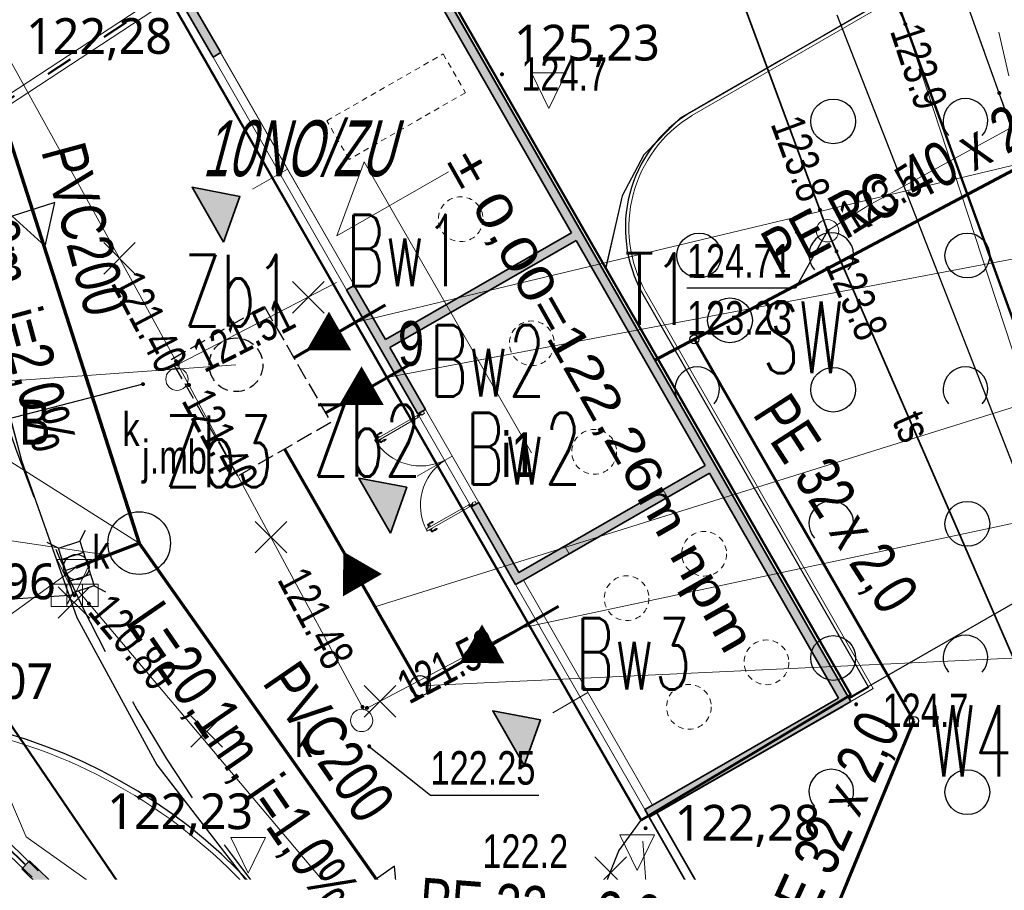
# Model space of a CAD drawing. Header units: millimetres. Extents: x 7464056 to 7464277, y 5957530 to 5957827.
# Tile 6 of 22: x 7464161 to 7464183, y 5957565 to 5957585. Entities that reach past the tile are written whole.
import ezdxf
from ezdxf.enums import TextEntityAlignment as Align

# ---------------------------------------------------------------- set-up
doc = ezdxf.new("R2010")
doc.units = ezdxf.units.MM
doc.header["$MEASUREMENT"] = 0
for name, pattern in [('1.0_0.5', [1.5, 1, -0.5]), ('1.5_0.5', [2, 1.5, -0.5]), ('219-500', [0]), ('ACAD_ISO03W100', [30, 12, -18]), ('egug-500', [1, 0.5, -0.5]), ('KRESKOWA', [19.05, 12.7, -6.35]), ('otda_500', [1, 0.5, -0.5])]:
    doc.linetypes.add(name, pattern=pattern)
doc.layers.get('0').update_dxf_attribs({"color": 2, "linetype": 'CONTINUOUS', "lineweight": 0, "plot": 0})
for name, color, linetype in [('000 Inne (niezydentyfikowane)', 7, 'CONTINUOUS'), ('203-punkt graniczny', 7, 'CONTINUOUS'), ('210-oznaczenie konturu użytku gruntowego', 7, 'CONTINUOUS'), ('218-kontur użytku gruntowego', 7, 'CONTINUOUS'), ('312-budynek ewidencyjny', 7, 'CONTINUOUS'), ('312-oznaczenie budynku ewidencyjnego', 7, 'CONTINUOUS'), ('312-oznaczenie budynku ewidencyjnego-Atr117', 7, 'CONTINUOUS'), ('jezdnia', 7, 'CONTINUOUS'), ('jezdnia-Atr17', 7, 'CONTINUOUS'), ('komora podziemna', 7, 'CONTINUOUS'), ('kratka ściekowa', 7, 'CONTINUOUS'), ('kratka ściekowa-Atr17', 7, 'CONTINUOUS'), ('krawężnik', 7, 'CONTINUOUS'), ('obudowa ochronna przewodu', 7, 'CONTINUOUS'), ('pikieta naturalna', 7, 'CONTINUOUS'), ('pikieta naturalna-Atr2', 7, 'CONTINUOUS'), ('pikieta sztuczna', 7, 'CONTINUOUS'), ('pikieta sztuczna-Atr2', 7, 'CONTINUOUS'), ('przewód elektroenergetyczny podziemny', 7, 'CONTINUOUS'), ('przewód kanalizacyjny', 7, 'CONTINUOUS'), ('przewód telekomunikacyjny podziemny', 7, 'CONTINUOUS'), ('przewód telekomunikacyjny podziemny-Atr1', 7, 'CONTINUOUS'), ('rzedna', 7, 'CONTINUOUS'), ('rzedna-Atr2', 7, 'CONTINUOUS'), ('rzedna-Atr3', 7, 'CONTINUOUS'), ('studnia kanalizacyjna', 7, 'CONTINUOUS'), ('studnia kanalizacyjna-Atr17', 7, 'CONTINUOUS'), ('wiata', 7, 'CONTINUOUS'), ('zadrzewienie  zakrzewienie', 7, 'CONTINUOUS')]:
    doc.layers.add(name, color=color, linetype=linetype)
for name, color, linetype, lineweight in [('219-działka ewidencyjna', 3, 'CONTINUOUS', 30), ('__ OGRODZENIE', 14, 'FENCELINE1', 30), ('__A-BUDYNEK', 7, 'CONTINUOUS', 35), ('__A-krawężnik', 7, 'CONTINUOUS', 30), ('__A-opisy', 7, 'CONTINUOUS', 20), ('__A-rozbiórki', 1, 'CONTINUOUS', 25), ('__A-rzędne projektowane', 7, 'CONTINUOUS', 15), ('A-przerywana', 4, 'KRESKOWA', 5), ('A-stolarka', 5, 'CONTINUOUS', 15), ('A-ściany projektowane', 5, 'CONTINUOUS', 35), ('E-kable elektryczne', 1, 'ACAD_ISO03W100', 40), ('E-złacza i rozdzielnice', 1, 'CONTINUOUS', 13), ('Krzyżyk', 10, 'CONTINUOUS', 5), ('S-drenaż-opis', 124, 'CONTINUOUS', 20), ('S-kan-deszcz', 94, 'CONTINUOUS', 70), ('S-kan-deszcz-opis', 94, 'CONTINUOUS', 20), ('S-kan-sanit', 34, 'CONTINUOUS', 70), ('S-kan-sanit-opis', 34, 'CONTINUOUS', 20), ('S-woda', 5, 'CONTINUOUS', 60), ('S-woda-opis', 5, 'CONTINUOUS', 20)]:
    doc.layers.add(name, color=color, linetype=linetype, lineweight=lineweight)
doc.styles.add('arial', font='arial.ttf')
doc.styles.add('GENERATED_STYLE_1', font='arial.ttf')
doc.styles.add('SANIT', font='romans.shx', dxfattribs={"width": 0.7})
doc.styles.get("Standard").update_dxf_attribs({"font": 'Working1250', "width": 0.75})
doc.styles.add('trebuchet', font='trebuc.ttf')
doc.linetypes.add('FENCELINE1', pattern='A,0.25,-0.1,[133,ltypeshp.shx,S=0.1,R=0,X=-0.1,Y=0],-0.1,1', length=1.45)

# ---------------------------------------------------------------- blocks, each defined once
blk = doc.blocks.new('203')
at = {"linetype": 'Continuous', "lineweight": 0}
h = blk.add_hatch(color=0, dxfattribs=at)
edge = h.paths.add_edge_path()
edge.add_arc((0, 0), 0.045, 0, 360)
blk = doc.blocks.new('PW01')
at = {"linetype": 'Continuous', "lineweight": 13}
h = blk.add_hatch(color=0, dxfattribs=at)
edge = h.paths.add_edge_path()
edge.add_arc((0, 0), 0.045, 0, 360)
blk = doc.blocks.new('OTZK1')
at = {"color": 0, "linetype": 'Continuous'}
blk.add_circle((0, 0), 0.5, dxfattribs=at)
blk = doc.blocks.new('OTZK2')
at = {"color": 0, "linetype": 'Continuous'}
blk.add_arc((0, 0), 0.5, 318.85, 221.162, dxfattribs=at)
blk = doc.blocks.new('US15')
at = {"color": 0, "linetype": 'Continuous', "lineweight": 13}
blk.add_circle((0, 0), 0.25, dxfattribs=at)
blk = doc.blocks.new('US05')
at = {"color": 0, "linetype": 'Continuous', "lineweight": 13}
for p, q in [((-0.525, -0.25), (-0.525, 0.25)), ((-0.525, 0.25), (-0.175, 0.25)), ((-0.175, -0.25), (-0.175, 0.25)), ((-0.175, 0.25), (0.175, 0.25)), ((0.175, -0.25), (0.175, 0.25)), ((0.175, 0.25), (0.525, 0.25)), ((0.525, -0.25), (0.525, 0.25)), ((-0.525, -0.25), (-0.175, -0.25)), ((-0.175, -0.25), (0.175, -0.25)), ((0.175, -0.25), (0.525, -0.25))]:
    blk.add_line(p, q, dxfattribs=at)
blk = doc.blocks.new('G$C26649949')
at = {"layer": 'A-przerywana', "color": 7}
blk.add_lwpolyline([(610, 562.5), (710, 562.5), (710, 262.5), (610, 262.5)], close=True, dxfattribs=at)
for centre in [(1870, 512.5), (2150, 512.5), (950, 412.5), (1270, 412.5), (1550, 412.5), (1870, 312.5), (2150, 312.5)]:
    blk.add_circle(centre, 50, dxfattribs=at)
at = {"layer": 'A-stolarka', "color": 7, "ltscale": 2}
for p, q in [((660, 132.5), (660, 42)), ((1400, 132.5), (1400, 42)), ((2010, 132.5), (2010, 42))]:
    blk.add_line(p, q, dxfattribs=at)
at = {"layer": 'A-stolarka', "color": 7}
for p, q in [((1276.6, 11.5), (1277.1, 19)), ((1280.9, 8), (1276.6, 8)), ((1280.9, 10.5), (1279.1, 10.5)), ((1280.9, 6.2), (1280.9, 12.2)), ((1282.2, 12.6), (1281.3, 12.6)), ((1282.2, 5.9), (1281.3, 5.9)), ((1287.6, 12.6), (1288.5, 12.6)), ((1287.6, 5.9), (1288.5, 5.9)), ((1288.8, 6.2), (1288.8, 12.2)), ((1288.8, 10.5), (1290.6, 10.5)), ((1288.8, 8), (1293.2, 8)), ((1293.2, 11.5), (1292.7, 19)), ((1506.8, 11.5), (1507.3, 19)), ((1511.2, 8), (1506.8, 8)), ((1511.2, 10.5), (1509.4, 10.5)), ((1511.2, 6.2), (1511.2, 12.2)), ((1512.4, 12.6), (1511.5, 12.6)), ((1512.4, 5.9), (1511.5, 5.9)), ((1517.8, 12.6), (1518.7, 12.6)), ((1517.8, 5.9), (1518.7, 5.9)), ((1519.1, 6.2), (1519.1, 12.2)), ((1519.1, 10.5), (1520.9, 10.5)), ((1519.1, 8), (1523.4, 8)), ((1523.4, 11.5), (1522.9, 19))]:
    blk.add_line(p, q, dxfattribs=at)
for points in [[(1282.4, 114.5), (1280, 114.5), (1280, 126.7), (1286.2, 126.7, -0.414214), (1286.6, 126.3), (1286.6, 119), (1284.4, 119), (1284.4, 118.5), (1285.2, 118.5), (1285.2, 118.1), (1282.4, 118.1), (1282.4, 114.5)], [(1286.1, 110.4), (1287.2, 110.4, -0.414214), (1287.6, 110), (1287.6, 1.8, -0.414214), (1287.2, 1.4), (1283.6, 1.4), (1283.6, 0), (1282.6, 0, -0.414214), (1282.2, 0.4), (1282.2, 111.4, -0.414214), (1282.5, 111.8), (1283.4, 111.8)], [(1513.9, 110.4), (1512.8, 110.4, 0.414214), (1512.4, 110), (1512.4, 1.8, 0.414214), (1512.8, 1.4), (1516.4, 1.4), (1516.4, 0), (1517.4, 0, 0.414214), (1517.8, 0.4), (1517.8, 111.4, 0.414214), (1517.5, 111.8), (1516.6, 111.8)], [(1517.6, 114.5), (1520, 114.5), (1520, 126.7), (1513.8, 126.7, 0.414214), (1513.4, 126.3), (1513.4, 119), (1515.6, 119), (1515.6, 118.5), (1514.8, 118.5), (1514.8, 118.1), (1517.6, 118.1), (1517.6, 114.5)]]:
    blk.add_lwpolyline(points, format="xyb", dxfattribs=at)
for points in [[(1283.2, 112.8, -5.30393), (1283.4, 113.3), (1283.4, 110.6, 0.414214), (1284, 110), (1286.1, 110), (1286.1, 110.4), (1284, 110.4, -0.414214), (1283.7, 110.6), (1283.7, 113.3, 4.433589), (1283.3, 112.4)], [(1282.4, 114.8), (1284.6, 114.8, 1.297393), (1284.8, 115.1), (1284.8, 118.1), (1285.2, 118.1), (1285.2, 114.5), (1282.4, 114.5)], [(1516.8, 112.8, 5.30393), (1516.6, 113.3), (1516.6, 110.6, -0.414214), (1516, 110), (1513.9, 110), (1513.9, 110.4), (1516, 110.4, 0.414214), (1516.3, 110.6), (1516.3, 113.3, -4.433589), (1516.7, 112.4)], [(1517.6, 114.8), (1515.4, 114.8, -1.297393), (1515.2, 115.1), (1515.2, 118.1), (1514.8, 118.1), (1514.8, 114.5), (1517.6, 114.5)]]:
    blk.add_lwpolyline(points, format="xyb", close=True, dxfattribs=at)
for points in [[(1283.7, 117.7), (1283.7, 115.1), (1284.1, 115.1), (1284.1, 118.1), (1282.8, 118.1), (1282.8, 115.1), (1283.4, 115.1), (1283.4, 117.7)], [(1283.7, 114.8), (1283.7, 117.7), (1283.4, 117.7), (1283.4, 114.8)], [(1283.4, 114.5), (1283.4, 114.1)], [(1283.7, 113.3), (1283.7, 114.5)], [(1516.3, 117.7), (1516.3, 115.1), (1515.9, 115.1), (1515.9, 118.1), (1517.2, 118.1), (1517.2, 115.1), (1516.6, 115.1), (1516.6, 117.7)], [(1516.3, 114.8), (1516.3, 117.7), (1516.6, 117.7), (1516.6, 114.8)], [(1516.3, 113.3), (1516.3, 114.5)], [(1516.6, 114.5), (1516.6, 114.1)]]:
    blk.add_lwpolyline(points, dxfattribs=at)
for centre in [(1282.6, 113.3), (1517.4, 113.3)]:
    blk.add_circle(centre, 0.78, dxfattribs=at)
for centre, radius, start, end in [((1279.5, 120.6), 120.7, 271.9601, 357.0808), ((1520.5, 120.6), 120.7, 182.9192, 268.0399), ((1293.9, 21.7), 0.888, 18.9246, 90), ((1506.1, 21.7), 0.888, 90, 161.0754), ((1288.5, 12.2), 0.36, 0, 90), ((1288.5, 6.2), 0.36, 270, 0), ((1290.6, 9.3), 1.2, 58.6119, 90), ((1291.9, 11.4), 1.26, 238.6119, 5.465), ((1293.2, 9.2), 1.26, 270, 0), ((1506.8, 9.2), 1.26, 180, 270), ((1508.1, 11.4), 1.26, 174.535, 301.3881), ((1509.4, 9.3), 1.2, 90, 121.3881), ((1511.5, 12.2), 0.36, 90, 180), ((1511.5, 6.2), 0.36, 180, 270)]:
    blk.add_arc(centre, radius, start, end, dxfattribs=at)
for centre, major_axis, ratio, start_param, end_param in [((1275.8, 21.7), (0.628, -0.628), 1, 2.356194, 3.596693), ((1293.9, 19), (0, -3.6), 0.347016, 3.132997, 4.712389), ((1524.2, 19), (0, -3.6), 0.347016, 3.132997, 4.712389), ((1276.6, 9.2), (0.891, -0.891), 1, 3.926991, 5.497787), ((1277.8, 11.4), (-0.891, -0.891), 1, 5.402404, 7.61641), ((1279.1, 9.3), (-0.849, -0.849), 1, 3.926991, 4.474817), ((1281.3, 12.2), (-0.255, -0.255), 1, 3.926991, 5.497787), ((1281.3, 6.2), (0.255, -0.255), 1, 3.926991, 5.497787)]:
    blk.add_ellipse(centre, major_axis=major_axis, ratio=ratio, start_param=start_param, end_param=end_param, dxfattribs=at)
at = {"layer": 'A-stolarka', "color": 7, "extrusion": (0, 0, -1)}
for centre, major_axis, ratio, start_param, end_param in [((1275.8, 19), (0, -3.6), 0.347016, 3.132997, 4.712389), ((1506.1, 19), (0, -3.6), 0.347016, 3.132997, 4.712389), ((1524.2, 21.7), (-0.628, -0.628), 1, 2.356194, 3.596693), ((1518.7, 12.2), (0.255, -0.255), 1, 3.926991, 5.497787), ((1518.7, 6.2), (-0.255, -0.255), 1, 3.926991, 5.497787), ((1520.9, 9.3), (0.849, -0.849), 1, 3.926991, 4.474817), ((1522.2, 11.4), (0.891, -0.891), 1, 5.402404, 7.61641), ((1523.4, 9.2), (-0.891, -0.891), 1, 3.926991, 5.497787)]:
    blk.add_ellipse(centre, major_axis=major_axis, ratio=ratio, start_param=start_param, end_param=end_param, dxfattribs=at)
at = {"layer": 'A-stolarka', "color": 7}
for points in [[(1275.3, 9.2), (1275.3, 9.7), (1275, 11.5), (1274.8, 14.8), (1274.4, 18.6), (1274.8, 21), (1275, 22)], [(1524.7, 9.2), (1524.7, 9.7), (1525, 11.5), (1525.2, 14.8), (1525.6, 18.6), (1525.2, 21), (1525, 22)]]:
    blk.add_open_spline(points, degree=3, knots=[0, 0, 0, 0, 1.06066, 4.623314, 8.177981, 10.699943, 10.699943, 10.699943, 10.699943], dxfattribs=at)
for points in [[(1294.4, 9.2), (1294.6, 10.5), (1295, 14.8), (1295.2, 19), (1294.8, 22)], [(1505.6, 9.2), (1505.4, 10.5), (1505, 14.8), (1504.8, 19), (1505.2, 22)]]:
    blk.add_spline(points, degree=3, dxfattribs=at)
at = {"layer": 'A-ściany projektowane', "color": 7}
for p, q in [((200, 632.5), (2320, 632.5)), ((2320, 632.5), (2320, 112.5)), ((220, 612.5), (1100, 612.5)), ((1100, 612.5), (1100, 132.5)), ((1700, 612.5), (1120, 612.5)), ((1120, 612.5), (1120, 132.5)), ((1700, 612.5), (1700, 132.5)), ((2300, 612.5), (1720, 612.5)), ((1720, 612.5), (1720, 132.5)), ((2300, 612.5), (2300, 132.5)), ((2320, 612.5), (2320, 132.5)), ((360, 132.5), (220, 132.5)), ((360, 132.5), (360, 112.5)), ((960, 132.5), (960, 112.5)), ((1100, 132.5), (960, 132.5)), ((1280, 132.5), (1120, 132.5)), ((1280, 132.5), (1280, 112.5)), ((1700, 132.5), (1520, 132.5)), ((1520, 132.5), (1520, 112.5)), ((1720, 132.5), (1720, 112.5)), ((1720, 132.5), (1720, 132.5)), ((2300, 132.5), (2300, 112.5)), ((2300, 132.5), (2300, 132.5)), ((2595, 132.5), (2320, 132.5)), ((200, 112.5), (360, 112.5)), ((960, 112.5), (1280, 112.5)), ((1720, 112.5), (1520, 112.5)), ((2300, 112.5), (2320, 112.5)), ((2320, 112.5), (2595, 112.5))]:
    blk.add_line(p, q, dxfattribs=at)
at = {"layer": 'A-ściany projektowane', "color": 7, "lineweight": 15}
for p, q in [((60, 132.5), (940, 132.5)), ((220, 132.5), (1100, 132.5)), ((1520, 132.5), (1280, 132.5)), ((2300, 132.5), (1720, 132.5)), ((360, 112.5), (960, 112.5)), ((1520, 112.5), (1280, 112.5)), ((2300, 112.5), (1720, 112.5))]:
    blk.add_line(p, q, dxfattribs=at)
blk = doc.blocks.new('BUDYNEK')
at = {"layer": '__A-BUDYNEK', "ltscale": 0.25, "transparency": 33554687}
h = blk.add_hatch(color=256, dxfattribs=at)
h.dxf.hatch_style = 1
h.paths.add_polyline_path([(7464400.48, 5957583.27), (7464400.48, 5957583.07), (7464402.08, 5957583.07), (7464402.08, 5957583.27), (7464400.68, 5957583.27)])
h.paths.add_polyline_path([(7464400.68, 5957583.27), (7464400.68, 5957588.07), (7464409.48, 5957588.07), (7464409.48, 5957583.27), (7464408.08, 5957583.27), (7464408.08, 5957583.07), (7464411.28, 5957583.07), (7464411.28, 5957583.09), (7464411.28, 5957583.212), (7464411.28, 5957583.27), (7464409.68, 5957583.27), (7464409.68, 5957588.07), (7464415.48, 5957588.07), (7464415.48, 5957583.27), (7464413.68, 5957583.27), (7464413.68, 5957583.212), (7464413.68, 5957583.09), (7464413.661, 5957583.07, 0.693534), (7464413.642, 5957583.09), (7464413.647, 5957583.07), (7464413.68, 5957583.07), (7464413.68, 5957583.09), (7464413.654, 5957583.09, -0.693534), (7464413.68, 5957583.07), (7464415.68, 5957583.07), (7464415.68, 5957583.27), (7464415.68, 5957588.07), (7464421.48, 5957588.07), (7464421.48, 5957583.27), (7464421.48, 5957583.07), (7464421.68, 5957583.07), (7464421.68, 5957583.27), (7464421.68, 5957588.07), (7464421.68, 5957588.27), (7464400.48, 5957588.27), (7464400.48, 5957583.27)])
at = {"layer": '__A-BUDYNEK', "ltscale": 0.25, "xscale": 0.01, "yscale": 0.01, "zscale": 0.01}
blk.add_blockref('G$C26649949', (7464398.48, 5957581.945), dxfattribs=at)
blk = doc.blocks.new('Kota2')
at = {"color": 0}
blk.add_lwpolyline([(-0.386, 0.799), (0, 0), (0.386, 0.799)], close=True, dxfattribs=at)
at = {"color": 0, "style": 'trebuchet'}
blk.add_attdef('POZIOM', (-0.775, 1.071), '', height=1, dxfattribs=at)

msp = doc.modelspace()

# ---------------------------------------------------------------- hatches: boundary and pattern name
at = {"layer": '__A-BUDYNEK', "linetype": 'Continuous'}
for points in [[(7464165.743, 5957579.866), (7464166.106, 5957580.889), (7464165.039, 5957581.092)], [(7464169.475, 5957573.361), (7464169.839, 5957574.384), (7464168.771, 5957574.586)], [(7464172.466, 5957568.159), (7464172.829, 5957569.183), (7464171.762, 5957569.385)]]:
    msp.add_hatch(color=256, dxfattribs=at).paths.add_polyline_path(points)
at = {"layer": 'E-złacza i rozdzielnice'}
h = msp.add_hatch(color=256, dxfattribs=at)
h.dxf.hatch_style = 1
h.paths.add_polyline_path([(7464161.227, 5957565.854), (7464161.656, 5957565.434), (7464161.831, 5957565.613), (7464161.402, 5957566.033)])

# ---------------------------------------------------------------- linework, layer by layer
at = {"ltscale": 0.25}
for p, q in [((7464165.042, 5957579.689), (7464165.042, 5957579.689)), ((7464175.571, 5957574.33), (7464175.671, 5957574.157)), ((7464173.371, 5957573.068), (7464173.471, 5957572.895)), ((7464175.26, 5957567.004), (7464179.77, 5957569.592))]:
    msp.add_line(p, q, dxfattribs=at)
at = {"layer": '000 Inne (niezydentyfikowane)', "color": 56, "linetype": 'Continuous', "lineweight": 50, "flags": 128}
for points in [[(7464129.82, 5957706.056), (7464158.016, 5957657.47), (7464158.056, 5957657.401), (7464162.94, 5957648.984), (7464162.981, 5957648.914), (7464176.492, 5957625.631), (7464176.499, 5957625.621), (7464182.663, 5957614.998), (7464186.213, 5957609.558), (7464195.967, 5957590.719), (7464195.97, 5957590.71), (7464198.51, 5957586.21), (7464201.941, 5957582.25), (7464205.521, 5957578.87), (7464209.991, 5957575.1), (7464215.369, 5957570.98), (7464206.32, 5957560.132), (7464194.92, 5957546.46), (7464180.799, 5957585.27), (7464167.995, 5957612.279), (7464163.514, 5957619.798), (7464156.208, 5957632.058), (7464149.275, 5957643.692), (7464129.849, 5957676.292)], [(7464126.431, 5957614.494), (7464156.208, 5957632.058), (7464163.514, 5957619.798), (7464156.749, 5957590.749), (7464156.689, 5957582.483), (7464160.044, 5957570.443), (7464166.573, 5957560.859), (7464191.954, 5957545.875), (7464191.47, 5957545.78), (7464189.787, 5957545.447), (7464144.12, 5957536.43), (7464125.18, 5957539.755)]]:
    msp.add_lwpolyline(points, dxfattribs=at)
msp.add_lwpolyline([(7464194.92, 5957546.46), (7464194.899, 5957546.456), (7464191.954, 5957545.875), (7464166.573, 5957560.859), (7464160.044, 5957570.443), (7464156.689, 5957582.483), (7464156.749, 5957590.749), (7464163.514, 5957619.798), (7464167.995, 5957612.279), (7464180.799, 5957585.27)], close=True, dxfattribs=at)
at = {"layer": '218-kontur użytku gruntowego', "color": 3, "linetype": 'egug-500', "lineweight": 18, "flags": 128}
for points in [[(7464183.09, 5957583.2), (7464181.96, 5957586.34)], [(7464181.96, 5957586.34), (7464183.09, 5957583.2)], [(7464190.87, 5957561.24), (7464183.09, 5957583.2)], [(7464183.09, 5957583.2), (7464190.87, 5957561.24)]]:
    msp.add_lwpolyline(points, dxfattribs=at)
at = {"layer": '219-działka ewidencyjna', "linetype": '219-500', "flags": 128}
for points in [[(7464183.09, 5957583.2), (7464181.96, 5957586.34)], [(7464190.87, 5957561.24), (7464183.09, 5957583.2)]]:
    msp.add_lwpolyline(points, dxfattribs=at)
at = {"layer": '312-budynek ewidencyjny', "color": 7, "linetype": 'Continuous', "lineweight": 50, "flags": 128}
for points in [[(7464169.35, 5957587.9), (7464174.42, 5957579.06)], [(7464168.12, 5957579.06), (7464164.6, 5957585.2)], [(7464175.08, 5957566.94), (7464168.12, 5957579.06)], [(7464174.42, 5957579.06), (7464179.77, 5957569.74)], [(7464179.77, 5957569.74), (7464175.08, 5957566.94)]]:
    msp.add_lwpolyline(points, dxfattribs=at)
at = {"layer": '__ OGRODZENIE'}
for p in [(7464179.456, 5957584.949), (7464179.721, 5957569.678)]:
    msp.add_line(p, (7464184.378, 5957572.351), dxfattribs=at)
at = {"layer": '__A-BUDYNEK', "ltscale": 0.25}
msp.add_line((7464169.219, 5957587.98), (7464179.77, 5957569.592), dxfattribs=at)
at = {"layer": '__A-BUDYNEK', "linetype": '1.0_0.5', "ltscale": 0.5}
msp.add_line((7464162.553, 5957584.026), (7464162.553, 5957584.026), dxfattribs=at)
at = {"layer": '__A-BUDYNEK', "linetype": 'Continuous'}
for points in [[(7464165.743, 5957579.866), (7464165.039, 5957581.092), (7464166.106, 5957580.889), (7464165.743, 5957579.866)], [(7464169.475, 5957573.361), (7464168.771, 5957574.586), (7464169.839, 5957574.384), (7464169.475, 5957573.361)], [(7464172.466, 5957568.159), (7464171.762, 5957569.385), (7464172.829, 5957569.183), (7464172.466, 5957568.159)]]:
    msp.add_lwpolyline(points, dxfattribs=at)
at = {"layer": '__A-krawężnik', "ltscale": 0.25}
for p, q in [((7464176.178, 5957582.768), (7464182.03, 5957586.144)), ((7464175.118, 5957578.704), (7464180.164, 5957569.91)), ((7464179.731, 5957569.661), (7464180.164, 5957569.91))]:
    msp.add_line(p, q, dxfattribs=at)
at = {"layer": '__A-krawężnik', "lineweight": 15, "ltscale": 0.25}
for p, q in [((7464176.217, 5957582.699), (7464182.07, 5957586.075)), ((7464175.188, 5957578.744), (7464180.273, 5957569.88)), ((7464179.77, 5957569.592), (7464180.273, 5957569.88))]:
    msp.add_line(p, q, dxfattribs=at)
at = {"layer": '__A-krawężnik', "linetype": 'KRESKOWA', "ltscale": 0.2}
msp.add_arc((7464195.35, 5957587.634), 36.43, 185.7116, 218.1262, dxfattribs=at)
at = {"layer": '__A-krawężnik', "ltscale": 0.25}
for centre, radius, start, end in [((7464177.747, 5957580.189), 3.019, 121.319, 209.4722), ((7464157.568, 5957557.347), 12, 40.5138, 111.9189)]:
    msp.add_arc(centre, radius, start, end, dxfattribs=at)
at = {"layer": '__A-krawężnik', "lineweight": 15, "ltscale": 0.25}
for centre, radius, start, end in [((7464177.747, 5957580.189), 2.939, 121.319, 209.4722), ((7464157.568, 5957557.347), 11.88, 37.4631, 111.9189)]:
    msp.add_arc(centre, radius, start, end, dxfattribs=at)
at = {"layer": '__A-opisy', "color": 7}
for p, q in [((7464168.274, 5957580.005), (7464168.89, 5957581.664)), ((7464168.89, 5957581.664), (7464172.627, 5957575.151)), ((7464170.769, 5957581.436), (7464168.274, 5957580.005))]:
    msp.add_line(p, q, dxfattribs=at)
at = {"layer": '__A-rozbiórki', "lineweight": 30, "ltscale": 0.25}
for p, q in [((7464174.047, 5957566.118), (7464174.753, 5957565.412)), ((7464174.047, 5957565.412), (7464174.753, 5957566.118))]:
    msp.add_line(p, q, dxfattribs=at)
at = {"layer": 'E-kable elektryczne', "linetype": 'Continuous', "lineweight": 15, "ltscale": 0.05}
for points in [[(7464164.765, 5957585.683), (7464155.057, 5957579.316), (7464160.212, 5957567.651), (7464160.787, 5957566.316), (7464161.459, 5957565.662)], [(7464164.875, 5957585.516), (7464155.309, 5957579.242), (7464160.395, 5957567.731), (7464160.955, 5957566.431), (7464161.598, 5957565.805)]]:
    msp.add_lwpolyline(points, dxfattribs=at)
at = {"layer": 'E-kable elektryczne', "ltscale": 0.05}
msp.add_lwpolyline([(7464164.82, 5957585.599), (7464155.183, 5957579.279), (7464160.303, 5957567.691), (7464160.871, 5957566.373), (7464161.529, 5957565.734)], dxfattribs=at)
at = {"layer": 'E-złacza i rozdzielnice'}
msp.add_lwpolyline([(7464161.227, 5957565.854), (7464161.656, 5957565.434), (7464161.831, 5957565.613), (7464161.402, 5957566.033)], close=True, dxfattribs=at)
at = {"layer": 'jezdnia', "color": 7, "linetype": '1.5_0.5', "lineweight": 18, "flags": 128}
msp.add_lwpolyline([(7464086.851, 5957757.258), (7464091.92, 5957748.72), (7464093.17, 5957746.61), (7464100.88, 5957733.62), (7464109.13, 5957719.6), (7464117.32, 5957705.91), (7464124.79, 5957693.36), (7464131.59, 5957681.85), (7464137.77, 5957671.55), (7464145.7, 5957658.29), (7464153.31, 5957645.2), (7464161.81, 5957630.88), (7464165.59, 5957624.29), (7464166.01, 5957623.09), (7464166.28, 5957621.51), (7464166.24, 5957620.22), (7464165.92, 5957618.44), (7464168.97, 5957613.22), (7464169.49, 5957613.31), (7464170.42, 5957613.31), (7464171.31, 5957612.99), (7464172.23, 5957612.07), (7464174.42, 5957607.65), (7464180.26, 5957595.46), (7464181.97, 5957591.93), (7464181.97, 5957591.41), (7464181.65, 5957590.58), (7464181.19, 5957590.07), (7464180.8, 5957589.72), (7464180.45, 5957589.49), (7464177.71, 5957587.72), (7464174.48, 5957585.62), (7464174.04, 5957585.45), (7464173.25, 5957585.36), (7464172.37, 5957585.5), (7464170.33, 5957586.19), (7464174.29, 5957579.29), (7464174.66, 5957580.9), (7464175.14, 5957581.82), (7464175.95, 5957582.64), (7464182.63, 5957586.49), (7464183.82, 5957586.55), (7464184.39, 5957586.13), (7464185.16, 5957585.13), (7464186.91, 5957580.49), (7464187.35, 5957579.06), (7464188.33, 5957575.91), (7464191.48, 5957567.03), (7464194.04, 5957559.04), (7464194.66, 5957556.96), (7464194.8, 5957555.42), (7464194.36, 5957553.91), (7464193.7, 5957553.12), (7464193.01, 5957552.89), (7464195.32, 5957546.4), (7464196.35, 5957545.53), (7464197.42, 5957544.45), (7464198.3, 5957543.12), (7464199.02, 5957541.65), (7464199.69, 5957539.99), (7464200.28, 5957536.84), (7464200.881, 5957534.249)], dxfattribs=at)
msp.add_lwpolyline([(7464175.08, 5957566.94), (7464168.12, 5957579.06), (7464164.6, 5957585.2), (7464164.05, 5957586.08), (7464163.49, 5957587.16), (7464163.17, 5957588.47), (7464163.09, 5957590.54), (7464163.17, 5957592.05), (7464163.8, 5957595.25), (7464165.08, 5957600.48), (7464167.34, 5957609.47), (7464167.73, 5957610.98), (7464167.99, 5957612.28), (7464168.48, 5957612.9), (7464168.97, 5957613.22), (7464165.92, 5957618.44), (7464165.25, 5957616.11), (7464164.7, 5957613.53), (7464161.91, 5957601.58), (7464159.06, 5957589.68), (7464158.91, 5957588.78), (7464158.88, 5957587.14), (7464159.08, 5957584.49), (7464159.56, 5957581.48), (7464159.93, 5957579.62), (7464160.1, 5957579.06), (7464160.48, 5957577.81), (7464161.22, 5957574.98), (7464162.46, 5957571.47), (7464164.25, 5957568.18), (7464166.47, 5957565.3), (7464169.08, 5957562.56), (7464171.1, 5957560.79), (7464173.39, 5957559.16), (7464176.91, 5957557.14), (7464184.31, 5957552.93), (7464188.42, 5957550.79), (7464189.21, 5957550.43), (7464191.67, 5957549.01), (7464193.61, 5957547.69), (7464195.32, 5957546.4), (7464193.01, 5957552.89), (7464191.65, 5957552.87), (7464190.31, 5957553.48), (7464175.47, 5957562.01), (7464174.72, 5957562.88), (7464174.26, 5957564.06), (7464174.2, 5957565.3), (7464174.58, 5957566.25)], close=True, dxfattribs=at)
at = {"layer": 'krawężnik', "color": 7, "linetype": 'Continuous', "lineweight": 25, "flags": 128}
for points in [[(7464158.88, 5957587.14), (7464159.08, 5957584.49), (7464159.56, 5957581.48), (7464159.93, 5957579.62), (7464160.1, 5957579.06), (7464160.48, 5957577.81), (7464161.22, 5957574.98), (7464162.46, 5957571.47), (7464164.25, 5957568.18), (7464166.47, 5957565.3), (7464169.08, 5957562.56), (7464171.1, 5957560.79), (7464173.39, 5957559.16), (7464176.91, 5957557.14), (7464184.31, 5957552.93), (7464188.42, 5957550.79), (7464189.21, 5957550.43), (7464191.67, 5957549.01), (7464193.61, 5957547.69), (7464195.32, 5957546.4)], [(7464182.63, 5957586.49), (7464175.95, 5957582.64), (7464175.14, 5957581.82), (7464174.66, 5957580.9), (7464174.29, 5957579.29)], [(7464193.01, 5957552.89), (7464191.65, 5957552.87), (7464190.31, 5957553.48), (7464175.47, 5957562.01), (7464174.72, 5957562.88), (7464174.26, 5957564.06), (7464174.2, 5957565.3), (7464174.58, 5957566.25), (7464175.08, 5957566.94)]]:
    msp.add_lwpolyline(points, dxfattribs=at)
at = {"layer": 'Krzyżyk', "lineweight": 30, "ltscale": 0.25}
for p, q in [((7464163.062, 5957579.857), (7464163.768, 5957579.15)), ((7464163.062, 5957579.15), (7464163.768, 5957579.857)), ((7464167.287, 5957578.987), (7464167.993, 5957578.281)), ((7464167.287, 5957578.281), (7464167.993, 5957578.987)), ((7464166.448, 5957573.622), (7464167.154, 5957572.916)), ((7464166.448, 5957572.916), (7464167.154, 5957573.622)), ((7464162.042, 5957572.159), (7464162.748, 5957571.453)), ((7464162.042, 5957571.453), (7464162.748, 5957572.159)), ((7464168.887, 5957569.951), (7464169.594, 5957569.245)), ((7464168.887, 5957569.245), (7464169.594, 5957569.951)), ((7464165.01, 5957569.276), (7464165.716, 5957568.569)), ((7464165.01, 5957568.569), (7464165.716, 5957569.276))]:
    msp.add_line(p, q, dxfattribs=at)
at = {"layer": 'obudowa ochronna przewodu', "color": 7, "linetype": 'Continuous', "lineweight": 35, "flags": 128}
for points in [[(7464179.25, 5957580.12), (7464179.08, 5957580.59), (7464172.1, 5957599.44), (7464169.08, 5957603.09), (7464162.27, 5957614.26), (7464161.78, 5957616.53), (7464161.72, 5957623.7)], [(7464196.882, 5957534.225), (7464196.16, 5957537.22), (7464183.01, 5957542.44), (7464180.69, 5957546.16), (7464179.77, 5957551.46), (7464179.51, 5957554.12), (7464180.59, 5957560.99), (7464184.89, 5957567.15), (7464179.45, 5957579.66), (7464179.25, 5957580.12)]]:
    msp.add_lwpolyline(points, dxfattribs=at)
at = {"layer": 'przewód elektroenergetyczny podziemny', "color": 1, "linetype": 'Continuous', "lineweight": 18, "flags": 128}
for points in [[(7464198.519, 5957534.235), (7464197.84, 5957535.9), (7464197.3, 5957537.03), (7464195.22, 5957542.68), (7464189.26, 5957548.01), (7464189.91, 5957549.75), (7464190.89, 5957553.48), (7464190.91, 5957554.57), (7464189.76, 5957559.13), (7464187.22, 5957567.86), (7464186.59, 5957569.43), (7464183.38, 5957577.47), (7464182.86, 5957579.06), (7464180.99, 5957584.74), (7464178.47, 5957589.84), (7464169.34, 5957607.61), (7464167.33, 5957611.16), (7464164.77, 5957616.16), (7464161.16, 5957621.94), (7464156, 5957630.1), (7464149.38, 5957641.57), (7464141.13, 5957655.81)], [(7464171.83, 5957558.53), (7464170.53, 5957559.6), (7464167.26, 5957562.35), (7464161.33, 5957566.57), (7464157.91, 5957574.56), (7464157.35, 5957577.44), (7464157.11, 5957579.06), (7464156.3, 5957584.59), (7464157.55, 5957591.07), (7464158.38, 5957591.07), (7464158.74, 5957591.2), (7464165.29, 5957590.88), (7464167.52, 5957590.76), (7464170.21, 5957591.06), (7464171.51, 5957591.53), (7464174.66, 5957593.48), (7464176.8, 5957594.74), (7464179.24, 5957596.13), (7464178.18, 5957598.67), (7464177.83, 5957598.49)]]:
    msp.add_lwpolyline(points, dxfattribs=at)
at = {"layer": 'przewód kanalizacyjny', "color": 34, "linetype": 'Continuous', "lineweight": 18, "flags": 128}
for points in [[(7464181.83, 5957600.36), (7464181.61, 5957600.23), (7464169.15, 5957592.88), (7464159.24, 5957587.05), (7464163.66, 5957579.06)], [(7464163.66, 5957579.06), (7464164.72, 5957577.13), (7464168.88, 5957569.41)], [(7464168.27, 5957578.96), (7464164.72, 5957577.13)], [(7464162.5, 5957572.06), (7464175.46, 5957556.7)], [(7464162.5, 5957572.06), (7464175.46, 5957556.7)], [(7464168.88, 5957569.41), (7464172.74, 5957571.44)]]:
    msp.add_lwpolyline(points, dxfattribs=at)
at = {"layer": 'przewód telekomunikacyjny podziemny', "color": 30, "linetype": 'Continuous', "lineweight": 18, "flags": 128}
for points in [[(7464161.72, 5957623.7), (7464161.78, 5957616.53), (7464162.27, 5957614.26), (7464169.08, 5957603.09), (7464172.1, 5957599.44), (7464179.08, 5957580.59), (7464179.25, 5957580.12)], [(7464212.63, 5957597.41), (7464212.35, 5957597.27), (7464194.16, 5957588.33), (7464180.15, 5957580.68), (7464179.47, 5957580.26), (7464179.25, 5957580.12)], [(7464179.25, 5957580.12), (7464179.45, 5957579.66), (7464184.89, 5957567.15), (7464180.59, 5957560.99), (7464179.51, 5957554.12), (7464179.77, 5957551.46), (7464180.69, 5957546.16), (7464183.01, 5957542.44), (7464196.16, 5957537.22), (7464196.882, 5957534.225)]]:
    msp.add_lwpolyline(points, dxfattribs=at)
at = {"layer": 'rzedna-Atr2', "color": 7, "flags": 128}
for points in [[(7464179.25, 5957580.12), (7464178.53, 5957578.84), (7464176.104, 5957578.84)], [(7464163.94, 5957576.69), (7464157, 5957574.89), (7464154.796, 5957574.89)], [(7464162.41, 5957571.97), (7464157.78, 5957571.67), (7464155.58, 5957571.67)], [(7464169, 5957568.59), (7464170.37, 5957567.5), (7464172.796, 5957567.5)]]:
    msp.add_lwpolyline(points, dxfattribs=at)
at = {"layer": 'S-drenaż-opis', "color": 94, "ltscale": 0.01}
for p, q in [((7464152.732, 5957580.179), (7464163.855, 5957573.135)), ((7464150.439, 5957563.947), (7464162.449, 5957572.599))]:
    msp.add_line(p, q, dxfattribs=at)
at = {"layer": 'S-kan-deszcz', "ltscale": 0.25}
for p, q in [((7464159.326, 5957587.239), (7464163.855, 5957573.135)), ((7464162.449, 5957572.599), (7464163.855, 5957573.135)), ((7464163.855, 5957573.135), (7464175.46, 5957556.7))]:
    msp.add_line(p, q, dxfattribs=at)
at = {"layer": 'S-kan-deszcz', "lineweight": 30, "ltscale": 0.25}
for p, q in [((7464162.525, 5957573.176), (7464162.653, 5957573.428)), ((7464162.049, 5957573.021), (7464161.797, 5957573.15)), ((7464162.607, 5957572.924), (7464162.131, 5957572.769)), ((7464162.687, 5957572.677), (7464162.211, 5957572.522)), ((7464162.766, 5957572.432), (7464162.291, 5957572.277)), ((7464162.849, 5957572.177), (7464163.101, 5957572.049)), ((7464162.374, 5957572.023), (7464162.245, 5957571.771))]:
    msp.add_line(p, q, dxfattribs=at)
for points in [[(7464161.968, 5957580.749), (7464161.015, 5957580.447), (7464161.753, 5957579.773), (7464161.968, 5957580.749)], [(7464169.566, 5957565.913), (7464168.749, 5957565.336), (7464169.657, 5957564.917), (7464169.566, 5957565.913)]]:
    msp.add_lwpolyline(points, dxfattribs=at)
msp.add_lwpolyline([(7464162.525, 5957573.176), (7464162.849, 5957572.177), (7464162.374, 5957572.023), (7464162.049, 5957573.021)], close=True, dxfattribs=at)
for centre, radius in [((7464163.855, 5957573.135), 0.7), ((7464162.449, 5957572.599), 0.285)]:
    msp.add_circle(centre, radius, dxfattribs=at)
at = {"layer": 'S-kan-deszcz-opis', "ltscale": 0.01}
msp.add_line((7464153.887, 5957574.239), (7464163.152, 5957572.867), dxfattribs=at)
at = {"layer": 'S-kan-sanit', "ltscale": 0.25}
for p, q in [((7464167.312, 5957577.282), (7464169.367, 5957578.462)), ((7464168.021, 5957576.048), (7464170.075, 5957577.228)), ((7464167.103, 5957575.236), (7464170.139, 5957569.946)), ((7464170.139, 5957569.946), (7464173.234, 5957571.724))]:
    msp.add_line(p, q, dxfattribs=at)
at = {"layer": 'S-kan-sanit', "linetype": '1.5_0.5', "lineweight": 30, "ltscale": 0.25}
msp.add_lwpolyline([(7464166.651, 5957578.435), (7464168.144, 5957575.833), (7464166.063, 5957574.638), (7464164.569, 5957577.24)], close=True, dxfattribs=at)
at = {"layer": 'S-kan-sanit', "ltscale": 0.25}
for points in [[(7464168.348, 5957577.877, 1, 0, 0), (7464167.597, 5957577.446, 0, 0, 0)], [(7464169.077, 5957576.655, 1, 0, 0), (7464168.326, 5957576.224, 0, 0, 0)], [(7464168.849, 5957572.195, 1, 0, 0), (7464168.418, 5957572.946, 0, 0, 0)], [(7464171.771, 5957570.883, 1, 0, 0), (7464171.02, 5957570.452, 0, 0, 0)]]:
    msp.add_lwpolyline(points, format="xyseb", dxfattribs=at)
at = {"layer": 'S-kan-sanit', "linetype": '1.0_0.5', "lineweight": 30, "ltscale": 0.25}
msp.add_circle((7464166.02, 5957577.123), 0.6, dxfattribs=at)
at = {"layer": 'S-kan-sanit', "linetype": 'ByBlock', "lineweight": 30}
msp.add_circle((7464170.139, 5957569.946), 0.225, dxfattribs=at)
at = {"layer": 'S-kan-sanit-opis', "ltscale": 0.01}
for p, q in [((7464168.687, 5957578.072), (7464188.277, 5957582.748)), ((7464169.396, 5957576.838), (7464188.087, 5957580.375)), ((7464169.127, 5957571.709), (7464188.008, 5957577.62)), ((7464166.02, 5957577.123), (7464143.839, 5957575.541)), ((7464172.316, 5957571.217), (7464189.691, 5957574.917)), ((7464170.139, 5957569.946), (7464192.138, 5957570.969))]:
    msp.add_line(p, q, dxfattribs=at)
at = {"layer": 'S-woda', "ltscale": 0.25}
for p, q in [((7464206.696, 5957593.829), (7464175.389, 5957577.227)), ((7464176.271, 5957577.694), (7464181.182, 5957569.157))]:
    msp.add_line(p, q, dxfattribs=at)
at = {"layer": 'S-woda', "lineweight": 30, "ltscale": 0.25}
for centre, radius in [((7464177.068, 5957578.117), 0.5), ((7464176.271, 5957577.694), 0.1), ((7464181.182, 5957569.157), 0.1)]:
    msp.add_circle(centre, radius, dxfattribs=at)
at = {"layer": 'wiata', "color": 7, "linetype": 'otda_500', "lineweight": 18, "flags": 128}
msp.add_lwpolyline([(7464163.32, 5957550.79), (7464165.91, 5957554.65), (7464166.23, 5957559.3), (7464164.2, 5957563.48), (7464160.33, 5957566.1), (7464155.66, 5957566.43), (7464151.45, 5957564.35), (7464148.85, 5957560.46), (7464148.56, 5957555.79), (7464150.64, 5957551.62), (7464154.52, 5957549.04), (7464159.14, 5957548.74)], close=True, dxfattribs=at)
at = {"layer": 'zadrzewienie  zakrzewienie', "color": 7, "linetype": '1.0_0.5', "lineweight": 18, "flags": 128}
msp.add_lwpolyline([(7464182.63, 5957586.49), (7464175.95, 5957582.64), (7464175.14, 5957581.82), (7464174.66, 5957580.9), (7464174.29, 5957579.29), (7464174.42, 5957579.06), (7464179.77, 5957569.74), (7464175.08, 5957566.94), (7464175.47, 5957562.01), (7464190.31, 5957553.48)], close=True, dxfattribs=at)

# ---------------------------------------------------------------- block references
at = {"layer": '203-punkt graniczny', "color": 7, "linetype": 'Continuous', "lineweight": 18}
msp.add_blockref('203', (7464183.09, 5957583.2), dxfattribs=at)
at = {"layer": '__A-BUDYNEK', "ltscale": 0.25, "rotation": 299.8467112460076}
msp.add_blockref('BUDYNEK', (-1418096.735, 9466930.372), dxfattribs=at)
at = {"layer": '__A-rzędne projektowane'}
ref = msp.add_blockref('Kota2', (7464164.202, 5957585.019), dxfattribs=dict(at, zscale=0.7))
ref.add_attrib('Poziom', '122,28', (7464161.328, 5957584.076), dxfattribs={"layer": '0', "color": 0, "height": 0.8, "style": 'trebuchet'})
ref = msp.add_blockref('Kota2', (7464173.015, 5957582.857), dxfattribs=dict(at, zscale=0.7))
ref.add_attrib('Poziom', '125,23', (7464172.24, 5957583.928), dxfattribs={"layer": '0', "color": 0, "height": 0.8, "style": 'trebuchet'})
ref = msp.add_blockref('Kota2', (7464162.41, 5957571.97), dxfattribs=dict(at, zscale=0.7))
ref.add_attrib('Poziom', '121,96', (7464158.73, 5957571.878), dxfattribs={"layer": '0', "color": 0, "height": 0.8, "style": 'trebuchet'})
ref = msp.add_blockref('Kota2', (7464158.294, 5957569.382), dxfattribs=dict(at, zscale=0.7))
ref.add_attrib('Poziom', '122,07', (7464158.673, 5957569.65), dxfattribs={"layer": '0', "color": 0, "height": 0.8, "style": 'trebuchet'})
ref = msp.add_blockref('Kota2', (7464166.293, 5957565.753), dxfattribs=dict(at, zscale=0.7))
ref.add_attrib('Poziom', '122,23', (7464163.142, 5957566.739), dxfattribs={"layer": '0', "color": 0, "height": 0.8, "style": 'trebuchet'})
ref = msp.add_blockref('Kota2', (7464174.993, 5957565.813), dxfattribs=dict(at, zscale=0.7))
ref.add_attrib('Poziom', '122,28', (7464175.831, 5957566.482), dxfattribs={"layer": '0', "color": 0, "height": 0.8, "style": 'trebuchet'})
at = {"layer": 'komora podziemna', "color": 30, "linetype": 'Continuous', "lineweight": 18, "rotation": 110.432}
msp.add_blockref('US15', (7464179.25, 5957580.12), dxfattribs=at)
at = {"layer": 'kratka ściekowa', "color": 34, "linetype": 'Continuous', "lineweight": 18}
msp.add_blockref('US05', (7464162.41, 5957571.97), dxfattribs=at)
at = {"layer": 'pikieta naturalna', "color": 7, "linetype": 'Continuous', "lineweight": 13}
msp.add_blockref('PW01', (7464179.89, 5957569.53), dxfattribs=at)
at = {"layer": 'pikieta sztuczna', "color": 7, "linetype": 'Continuous', "lineweight": 13}
for p in [(7464171.97, 5957583.62), (7464175.18, 5957566.76)]:
    msp.add_blockref('PW01', p, dxfattribs=at)
at = {"layer": 'rzedna', "color": 1, "linetype": 'Continuous', "lineweight": 18}
msp.add_blockref('PW01', (7464180.99, 5957584.74), dxfattribs=at)
at = {"layer": 'rzedna', "color": 30, "linetype": 'Continuous', "lineweight": 35}
for p in [(7464179.08, 5957580.59), (7464179.45, 5957579.66)]:
    msp.add_blockref('PW01', p, dxfattribs=at)
at = {"layer": 'rzedna', "color": 30, "linetype": 'Continuous', "lineweight": 18}
for p in [(7464178.566, 5957580.088), (7464179.25, 5957580.12)]:
    msp.add_blockref('PW01', p, dxfattribs=at)
at = {"layer": 'rzedna', "color": 7, "linetype": 'Continuous', "lineweight": 18}
msp.add_blockref('PW01', (7464164.68, 5957577.2), dxfattribs=at)
at = {"layer": 'rzedna', "color": 34, "linetype": 'Continuous', "lineweight": 18}
for p in [(7464164.72, 5957577.13), (7464163.94, 5957576.69), (7464164.97, 5957576.67), (7464162.41, 5957571.97), (7464162.73, 5957571.78), (7464168.85, 5957569.47), (7464168.95, 5957569.45), (7464169, 5957568.59)]:
    msp.add_blockref('PW01', p, dxfattribs=at)
at = {"layer": 'studnia kanalizacyjna', "color": 34, "linetype": 'Continuous', "lineweight": 18}
for p in [(7464164.7, 5957576.8), (7464168.83, 5957569.17)]:
    msp.add_blockref('US15', p, dxfattribs=at)
at = {"layer": 'zadrzewienie  zakrzewienie', "color": 7, "linetype": 'Continuous', "lineweight": 18}
for name, p in [('OTZK1', (7464179.376, 5957582.566)), ('OTZK2', (7464182.334, 5957582.577)), ('OTZK2', (7464179.334, 5957579.577)), ('OTZK1', (7464176.376, 5957579.566)), ('OTZK1', (7464182.376, 5957579.566)), ('OTZK2', (7464176.334, 5957576.577)), ('OTZK1', (7464179.376, 5957576.566)), ('OTZK2', (7464182.334, 5957576.577)), ('OTZK2', (7464179.334, 5957573.577)), ('OTZK1', (7464182.376, 5957573.566)), ('OTZK1', (7464179.376, 5957570.566)), ('OTZK2', (7464182.334, 5957570.577)), ('OTZK2', (7464179.334, 5957567.577)), ('OTZK1', (7464182.376, 5957567.566))]:
    msp.add_blockref(name, p, dxfattribs=at)

# ---------------------------------------------------------------- texts
at = {"layer": '000 Inne (niezydentyfikowane)', "color": 56, "linetype": 'Continuous', "lineweight": 13, "oblique": 15, "width": 0.603}
msp.add_text('10NO/ZU', height=1.25, dxfattribs=at).set_placement((7464165.27, 5957581.34))
at = {"layer": '210-oznaczenie konturu użytku gruntowego', "color": 3, "linetype": 'Continuous', "lineweight": 18, "width": 0.79}
msp.add_text('B', height=1, dxfattribs=at).set_placement((7464161.17, 5957575.34))
at = {"layer": '312-oznaczenie budynku ewidencyjnego', "color": 7, "linetype": 'Continuous', "lineweight": 18, "width": 0.79}
msp.add_text('9', height=1, dxfattribs=at).set_placement((7464169.64, 5957578.1), align=Align.TOP_LEFT)
at = {"layer": '312-oznaczenie budynku ewidencyjnego-Atr117', "color": 7, "width": 0.765}
msp.add_text('i1', height=1, dxfattribs=at).set_placement((7464171.95, 5957574.61))
at = {"layer": '__A-opisy', "color": 7, "insert": (7464171.422, 5957582.053), "char_height": 0.8, "width": 60.31958, "attachment_point": 1, "rotation": 299.4927, "line_spacing_factor": 0.960258, "style": 'GENERATED_STYLE_1'}
msp.add_mtext('\\A1;{\\W1.2;%%P 0,00=122,26m npm}', dxfattribs=at)
at = {"layer": 'jezdnia-Atr17', "color": 7, "width": 0.765}
msp.add_text('j.mb.', height=0.75, dxfattribs=at).set_placement((7464163.92, 5957574.69))
at = {"layer": 'kratka ściekowa-Atr17', "color": 34, "width": 0.765}
msp.add_text('k', height=0.75, dxfattribs=at).set_placement((7464162.81, 5957572.56))
at = {"layer": 'pikieta naturalna-Atr2', "color": 7, "width": 0.765}
msp.add_text('124.7', height=0.75, dxfattribs=at).set_placement((7464180.48, 5957569.02))
at = {"layer": 'pikieta sztuczna-Atr2', "color": 7, "width": 0.765}
for s, p in [('124.7', (7464172.4, 5957583.25)), ('122.2', (7464171.53, 5957565.87))]:
    msp.add_text(s, height=0.75, dxfattribs=at).set_placement(p)
at = {"layer": 'przewód telekomunikacyjny podziemny-Atr1', "color": 30, "width": 0.765}
msp.add_text('ts', height=0.75, rotation=293.502, dxfattribs=at).set_placement((7464181.03, 5957576.02), align=Align.MIDDLE_LEFT)
at = {"layer": 'rzedna-Atr2', "color": 7, "width": 0.765}
for s, rotation, p in [('123.9', 288.23, (7464180.64, 5957584.59)), ('121.40', 297.68, (7464163.21, 5957578.95))]:
    msp.add_text(s, height=0.75, rotation=rotation, dxfattribs=at).set_placement(p)
at = {"layer": 'rzedna-Atr2', "color": 30, "width": 0.765}
for s, rotation, p in [('123.8', 290.319, (7464178.32, 5957582.64)), ('123.5', 31.701, (7464179.61, 5957580.34)), ('123.8', 293.502, (7464179.52, 5957579.51))]:
    msp.add_text(s, height=0.75, rotation=rotation, dxfattribs=at).set_placement(p, align=Align.MIDDLE_LEFT)
msp.add_text('124.71', height=0.75, dxfattribs=at).set_placement((7464176.104, 5957578.848), align=Align.BOTTOM_LEFT)
at = {"layer": 'rzedna-Atr2', "color": 34, "width": 0.765}
for s, rotation, p in [('121.51', 26.72, (7464165.31, 5957576.93)), ('121.40', 298.07, (7464164.79, 5957576.32)), ('121.48', 298.07, (7464166.93, 5957572.32)), ('120.80', 309.64, (7464162.68, 5957571.59)), ('121.58', 27.56, (7464169.89, 5957569.52))]:
    msp.add_text(s, height=0.75, rotation=rotation, dxfattribs=at).set_placement(p)
msp.add_text('122.25', height=0.75, dxfattribs=at).set_placement((7464170.37, 5957567.508), align=Align.BOTTOM_LEFT)
at = {"layer": 'rzedna-Atr3', "color": 30, "width": 0.765}
msp.add_text('123.23', height=0.75, dxfattribs=at).set_placement((7464176.104, 5957577.572), align=Align.BOTTOM_LEFT)
at = {"layer": 'S-kan-deszcz-opis', "ltscale": 0.01, "char_height": 1, "attachment_point": 7}
for s, insert, rotation in [('{\\fArial|b0|i0|c0|p0;L=14,8m, i=2,0%}', (7464159.263, 5957582.709), 285.134), ('{\\fArial|b0|i0|c0|p0;PVC200}', (7464161.645, 5957581.903), 285.134), ('{\\fArial|b0|i0|c0|p0;L=20,1m, i=1,0%}', (7464163.376, 5957571.258), 304.4753), ('{\\fArial|b0|i0|c0|p0;PVC200}', (7464166.579, 5957570.007), 304.4753)]:
    msp.add_mtext(s, dxfattribs=dict(at, insert=insert, rotation=rotation))
at = {"layer": 'S-kan-sanit', "lineweight": 50, "style": 'SANIT', "width": 0.6}
for s, p in [('Bw1', (7464168.481, 5957578.88)), ('Zb1', (7464164.859, 5957577.983)), ('Bw2', (7464170.347, 5957576.411)), ('Zb2', (7464167.737, 5957574.624)), ('Zb3', (7464164.424, 5957574.387)), ('Bw3', (7464173.611, 5957569.858))]:
    msp.add_text(s, height=1.6, dxfattribs=at).set_placement(p)
at = {"layer": 'S-woda', "lineweight": 50, "style": 'SANIT', "width": 0.6}
for s, p in [('T1', (7464174.712, 5957578.017)), ('SW', (7464177.791, 5957576.937)), ('Bw2', (7464171.153, 5957574.448)), ('W4', (7464181.559, 5957567.914))]:
    msp.add_text(s, height=1.6, dxfattribs=at).set_placement(p)
at = {"layer": 'S-woda-opis', "ltscale": 0.01, "char_height": 1, "attachment_point": 7}
for s, insert, rotation in [('{\\fArial|b0|i0|c0|p0;PE RC 40 x 2,4}', (7464178.236, 5957578.961), 27.8965), ('{\\fArial|b0|i0|c0|p0;PE 32 x 2,0}', (7464177.399, 5957575.92), 302.9034), ('{\\fArial|b0|i0|c0|p0;PE 32 x 2,0}', (7464178.814, 5957564.047), 65.3802), ('{\\fArial|b0|i0|c0|p0;PE 32 x 2,0}', (7464170.08, 5957564.475), 355.6862)]:
    msp.add_mtext(s, dxfattribs=dict(at, insert=insert, rotation=rotation))
at = {"layer": 'studnia kanalizacyjna-Atr17', "color": 34, "width": 0.765}
for p in [(7464163.48, 5957575.31), (7464167.34, 5957568.35)]:
    msp.add_text('k', height=0.75, dxfattribs=at).set_placement(p)

# ---------------------------------------------------------------- next in the draw order: texts
at = {"layer": 'E-złacza i rozdzielnice', "insert": (7464156.518, 5957564.352), "char_height": 1.25, "width": 26.04631, "attachment_point": 4, "style": 'arial', "bg_fill": 2}
msp.add_mtext('{\\fArial|b0|i0|c238|p34;RG-W}', dxfattribs=at)

# ---------------------------------------------------------------- next in the draw order: linework, layer by layer
at = {"layer": 'S-woda', "ltscale": 0.25}
msp.add_line((7464178.813, 5957563.427), (7464181.182, 5957569.157), dxfattribs=at)

doc.saveas('drawing.dxf')
